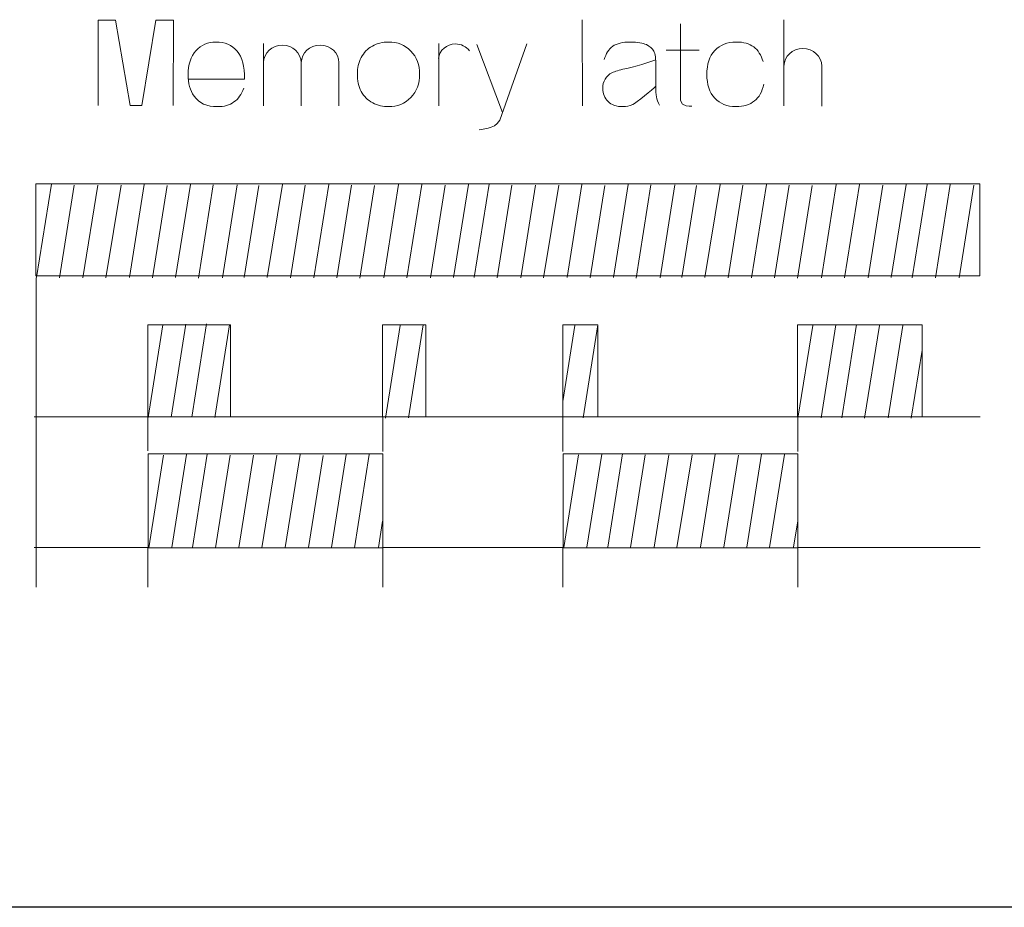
# Model space of a CAD drawing. Header units: millimetres. Extents: x 5 to 192, y 6 to 95.
# Tile 7 of 59: x 49 to 61, y 25 to 36. Entities that reach past the tile are written whole.
import ezdxf

# ---------------------------------------------------------------- set-up
doc = ezdxf.new("R2010")
doc.units = ezdxf.units.MM
doc.header["$MEASUREMENT"] = 0
doc.layers.add('Vrstva 1', color=7, linetype='Continuous')

msp = doc.modelspace()

# ---------------------------------------------------------------- linework, layer by layer
at = {"layer": 'Vrstva 1', "color": 250, "lineweight": 5}
for points, knots in [([(49.575, 34.747), (49.575, 34.747), (49.577, 35.784), (49.577, 35.784), (49.577, 35.784), (49.577, 35.784), (49.787, 35.784), (49.787, 35.784), (49.787, 35.784), (49.787, 35.784), (49.965, 34.747), (49.965, 34.747), (49.965, 34.747), (49.965, 34.747), (50.108, 34.747), (50.108, 34.747), (50.108, 34.747), (50.108, 34.747), (50.279, 35.784), (50.279, 35.784), (50.279, 35.784), (50.279, 35.784), (50.491, 35.784), (50.491, 35.784), (50.491, 35.784), (50.491, 35.784), (50.489, 34.747), (50.489, 34.747)], [0, 0, 0, 0, 0.142857, 0.142857, 0.142857, 0.142857, 0.285714, 0.285714, 0.285714, 0.285714, 0.428571, 0.428571, 0.428571, 0.428571, 0.571429, 0.571429, 0.571429, 0.571429, 0.714286, 0.714286, 0.714286, 0.714286, 0.857143, 0.857143, 0.857143, 0.857143, 1, 1, 1, 1]), ([(56.652, 35.739), (56.652, 35.739), (56.654, 34.805), (56.654, 34.805), (56.654, 34.805), (56.654, 34.805), (56.679, 34.761), (56.679, 34.761), (56.679, 34.761), (56.679, 34.761), (56.72, 34.741), (56.72, 34.741), (56.72, 34.741), (56.72, 34.741), (56.758, 34.736), (56.758, 34.736), (56.758, 34.736), (56.758, 34.736), (56.79, 34.736), (56.79, 34.736)], [0, 0, 0, 0, 0.2, 0.2, 0.2, 0.2, 0.4, 0.4, 0.4, 0.4, 0.6, 0.6, 0.6, 0.6, 0.8, 0.8, 0.8, 0.8, 1, 1, 1, 1]), ([(51.345, 34.954), (51.319, 34.881), (51.28, 34.826), (51.227, 34.788), (51.227, 34.788), (51.173, 34.75), (51.106, 34.731), (51.025, 34.731), (51.025, 34.731), (50.898, 34.731), (50.803, 34.774), (50.742, 34.859), (50.742, 34.859), (50.694, 34.928), (50.669, 35.014), (50.669, 35.118), (50.669, 35.118), (50.669, 35.243), (50.701, 35.341), (50.765, 35.411), (50.765, 35.411), (50.828, 35.482), (50.909, 35.517), (51.006, 35.517), (51.006, 35.517), (51.115, 35.517), (51.201, 35.48), (51.264, 35.406), (51.264, 35.406), (51.327, 35.332), (51.357, 35.219), (51.355, 35.067), (51.355, 35.067), (51.355, 35.067), (50.673, 35.067), (50.673, 35.067)], [0, 0, 0, 0, 0.111111, 0.111111, 0.111111, 0.111111, 0.222222, 0.222222, 0.222222, 0.222222, 0.333333, 0.333333, 0.333333, 0.333333, 0.444444, 0.444444, 0.444444, 0.444444, 0.555556, 0.555556, 0.555556, 0.555556, 0.666667, 0.666667, 0.666667, 0.666667, 0.777778, 0.777778, 0.777778, 0.777778, 0.888889, 0.888889, 0.888889, 0.888889, 1, 1, 1, 1]), ([(51.587, 35.267), (51.587, 35.384), (51.689, 35.479), (51.815, 35.479), (51.815, 35.479), (51.941, 35.479), (52.043, 35.384), (52.043, 35.267)], [0, 0, 0, 0, 0.5, 0.5, 0.5, 0.5, 1, 1, 1, 1]), ([(52.045, 35.267), (52.045, 35.384), (52.147, 35.479), (52.274, 35.479), (52.274, 35.479), (52.4, 35.479), (52.502, 35.384), (52.502, 35.267)], [0, 0, 0, 0, 0.5, 0.5, 0.5, 0.5, 1, 1, 1, 1]), ([(52.726, 35.135), (52.726, 35.201), (52.742, 35.265), (52.773, 35.327), (52.773, 35.327), (52.805, 35.388), (52.85, 35.436), (52.909, 35.468), (52.909, 35.468), (52.967, 35.501), (53.032, 35.517), (53.104, 35.517), (53.104, 35.517), (53.215, 35.517), (53.306, 35.48), (53.377, 35.406), (53.377, 35.406), (53.448, 35.332), (53.483, 35.239), (53.483, 35.126), (53.483, 35.126), (53.483, 35.012), (53.447, 34.918), (53.376, 34.843), (53.376, 34.843), (53.304, 34.768), (53.214, 34.731), (53.105, 34.731), (53.105, 34.731), (53.038, 34.731), (52.974, 34.747), (52.913, 34.778), (52.913, 34.778), (52.852, 34.809), (52.805, 34.855), (52.773, 34.915), (52.773, 34.915), (52.742, 34.975), (52.726, 35.048), (52.726, 35.135)], [0, 0, 0, 0, 0.1, 0.1, 0.1, 0.1, 0.2, 0.2, 0.2, 0.2, 0.3, 0.3, 0.3, 0.3, 0.4, 0.4, 0.4, 0.4, 0.5, 0.5, 0.5, 0.5, 0.6, 0.6, 0.6, 0.6, 0.7, 0.7, 0.7, 0.7, 0.8, 0.8, 0.8, 0.8, 0.9, 0.9, 0.9, 0.9, 1, 1, 1, 1]), ([(53.713, 35.316), (53.723, 35.417), (53.812, 35.494), (53.918, 35.494), (53.918, 35.494), (53.986, 35.494), (54.049, 35.463), (54.087, 35.411)], [0, 0, 0, 0, 0.5, 0.5, 0.5, 0.5, 1, 1, 1, 1]), ([(54.784, 35.493), (54.784, 35.493), (54.457, 34.568), (54.457, 34.568), (54.457, 34.568), (54.457, 34.568), (54.426, 34.527), (54.426, 34.527), (54.426, 34.527), (54.426, 34.527), (54.391, 34.5), (54.391, 34.5), (54.391, 34.5), (54.391, 34.5), (54.353, 34.483), (54.353, 34.483), (54.353, 34.483), (54.353, 34.483), (54.315, 34.468), (54.315, 34.468), (54.315, 34.468), (54.315, 34.468), (54.253, 34.456), (54.253, 34.456), (54.253, 34.456), (54.253, 34.456), (54.205, 34.451), (54.205, 34.451)], [0, 0, 0, 0, 0.142857, 0.142857, 0.142857, 0.142857, 0.285714, 0.285714, 0.285714, 0.285714, 0.428571, 0.428571, 0.428571, 0.428571, 0.571429, 0.571429, 0.571429, 0.571429, 0.714286, 0.714286, 0.714286, 0.714286, 0.857143, 0.857143, 0.857143, 0.857143, 1, 1, 1, 1]), ([(55.727, 35.303), (55.747, 35.376), (55.781, 35.43), (55.829, 35.465), (55.829, 35.465), (55.878, 35.499), (55.95, 35.517), (56.045, 35.517), (56.045, 35.517), (56.132, 35.517), (56.196, 35.506), (56.238, 35.485), (56.238, 35.485), (56.281, 35.464), (56.311, 35.438), (56.328, 35.405), (56.328, 35.405), (56.345, 35.373), (56.354, 35.314), (56.354, 35.227), (56.354, 35.227), (56.354, 35.227), (56.352, 34.995), (56.352, 34.995), (56.352, 34.995), (56.352, 34.929), (56.355, 34.88), (56.361, 34.849), (56.361, 34.849), (56.367, 34.818), (56.379, 34.784), (56.396, 34.748)], [0, 0, 0, 0, 0.125, 0.125, 0.125, 0.125, 0.25, 0.25, 0.25, 0.25, 0.375, 0.375, 0.375, 0.375, 0.5, 0.5, 0.5, 0.5, 0.625, 0.625, 0.625, 0.625, 0.75, 0.75, 0.75, 0.75, 0.875, 0.875, 0.875, 0.875, 1, 1, 1, 1]), ([(57.665, 35.003), (57.646, 34.913), (57.607, 34.845), (57.551, 34.8), (57.551, 34.8), (57.495, 34.754), (57.42, 34.731), (57.326, 34.731), (57.326, 34.731), (57.218, 34.731), (57.133, 34.766), (57.069, 34.835), (57.069, 34.835), (57.005, 34.904), (56.973, 35.001), (56.973, 35.123), (56.973, 35.123), (56.973, 35.247), (57.005, 35.344), (57.069, 35.413), (57.069, 35.413), (57.133, 35.482), (57.22, 35.517), (57.329, 35.517), (57.329, 35.517), (57.418, 35.517), (57.489, 35.497), (57.542, 35.458), (57.542, 35.458), (57.595, 35.418), (57.633, 35.358), (57.656, 35.278)], [0, 0, 0, 0, 0.125, 0.125, 0.125, 0.125, 0.25, 0.25, 0.25, 0.25, 0.375, 0.375, 0.375, 0.375, 0.5, 0.5, 0.5, 0.5, 0.625, 0.625, 0.625, 0.625, 0.75, 0.75, 0.75, 0.75, 0.875, 0.875, 0.875, 0.875, 1, 1, 1, 1]), ([(57.91, 35.225), (57.91, 35.342), (58.013, 35.437), (58.139, 35.437), (58.139, 35.437), (58.266, 35.437), (58.369, 35.342), (58.369, 35.225)], [0, 0, 0, 0, 0.5, 0.5, 0.5, 0.5, 1, 1, 1, 1]), ([(56.355, 34.979), (56.321, 34.946), (56.11, 34.772), (56.072, 34.756), (56.072, 34.756), (56.034, 34.739), (55.994, 34.731), (55.951, 34.731), (55.951, 34.731), (55.876, 34.731), (55.816, 34.752), (55.772, 34.794), (55.772, 34.794), (55.729, 34.836), (55.707, 34.889), (55.707, 34.953), (55.707, 34.953), (55.707, 34.996), (55.717, 35.034), (55.737, 35.067), (55.737, 35.067), (55.757, 35.1), (55.785, 35.126), (55.82, 35.143), (55.82, 35.143), (55.856, 35.161), (55.907, 35.177), (55.975, 35.19), (55.975, 35.19), (56.065, 35.207), (56.318, 35.284), (56.353, 35.299)], [0, 0, 0, 0, 0.125, 0.125, 0.125, 0.125, 0.25, 0.25, 0.25, 0.25, 0.375, 0.375, 0.375, 0.375, 0.5, 0.5, 0.5, 0.5, 0.625, 0.625, 0.625, 0.625, 0.75, 0.75, 0.75, 0.75, 0.875, 0.875, 0.875, 0.875, 1, 1, 1, 1]), ([(48.821, 32.674), (48.821, 32.674), (60.289, 32.674), (60.289, 32.674), (60.289, 32.674), (60.289, 32.674), (60.289, 33.793), (60.289, 33.793), (60.289, 33.793), (60.289, 33.793), (48.821, 33.793), (48.821, 33.793), (48.821, 33.793), (48.821, 33.793), (48.821, 32.674), (48.821, 32.674)], [0, 0, 0, 0, 0.25, 0.25, 0.25, 0.25, 0.5, 0.5, 0.5, 0.5, 0.75, 0.75, 0.75, 0.75, 1, 1, 1, 1]), ([(50.182, 30.961), (50.182, 30.961), (51.184, 30.961), (51.184, 30.961), (51.184, 30.961), (51.184, 30.961), (51.184, 32.08), (51.184, 32.08), (51.184, 32.08), (51.184, 32.08), (50.182, 32.08), (50.182, 32.08), (50.182, 32.08), (50.182, 32.08), (50.182, 30.961), (50.182, 30.961)], [0, 0, 0, 0, 0.25, 0.25, 0.25, 0.25, 0.5, 0.5, 0.5, 0.5, 0.75, 0.75, 0.75, 0.75, 1, 1, 1, 1]), ([(53.032, 30.961), (53.032, 30.961), (53.559, 30.961), (53.559, 30.961), (53.559, 30.961), (53.559, 30.961), (53.559, 32.08), (53.559, 32.08), (53.559, 32.08), (53.559, 32.08), (53.032, 32.08), (53.032, 32.08), (53.032, 32.08), (53.032, 32.08), (53.032, 30.961), (53.032, 30.961)], [0, 0, 0, 0, 0.25, 0.25, 0.25, 0.25, 0.5, 0.5, 0.5, 0.5, 0.75, 0.75, 0.75, 0.75, 1, 1, 1, 1]), ([(55.224, 30.961), (55.224, 30.961), (55.647, 30.961), (55.647, 30.961), (55.647, 30.961), (55.647, 30.961), (55.647, 32.08), (55.647, 32.08), (55.647, 32.08), (55.647, 32.08), (55.224, 32.08), (55.224, 32.08), (55.224, 32.08), (55.224, 32.08), (55.224, 30.961), (55.224, 30.961)], [0, 0, 0, 0, 0.25, 0.25, 0.25, 0.25, 0.5, 0.5, 0.5, 0.5, 0.75, 0.75, 0.75, 0.75, 1, 1, 1, 1]), ([(58.074, 30.961), (58.074, 30.961), (59.589, 30.961), (59.589, 30.961), (59.589, 30.961), (59.589, 30.961), (59.589, 32.08), (59.589, 32.08), (59.589, 32.08), (59.589, 32.08), (58.074, 32.08), (58.074, 32.08), (58.074, 32.08), (58.074, 32.08), (58.074, 30.961), (58.074, 30.961)], [0, 0, 0, 0, 0.25, 0.25, 0.25, 0.25, 0.5, 0.5, 0.5, 0.5, 0.75, 0.75, 0.75, 0.75, 1, 1, 1, 1]), ([(53.037, 29.368), (53.037, 29.368), (50.185, 29.368), (50.185, 29.368), (50.185, 29.368), (50.185, 29.368), (50.185, 30.51), (50.185, 30.51), (50.185, 30.51), (50.185, 30.51), (53.037, 30.51), (53.037, 30.51), (53.037, 30.51), (53.037, 30.51), (53.037, 29.368), (53.037, 29.368)], [0, 0, 0, 0, 0.25, 0.25, 0.25, 0.25, 0.5, 0.5, 0.5, 0.5, 0.75, 0.75, 0.75, 0.75, 1, 1, 1, 1]), ([(58.079, 29.368), (58.079, 29.368), (55.226, 29.368), (55.226, 29.368), (55.226, 29.368), (55.226, 29.368), (55.226, 30.51), (55.226, 30.51), (55.226, 30.51), (55.226, 30.51), (58.079, 30.51), (58.079, 30.51), (58.079, 30.51), (58.079, 30.51), (58.079, 29.368), (58.079, 29.368)], [0, 0, 0, 0, 0.25, 0.25, 0.25, 0.25, 0.5, 0.5, 0.5, 0.5, 0.75, 0.75, 0.75, 0.75, 1, 1, 1, 1])]:
    msp.add_open_spline(points, degree=3, knots=knots, dxfattribs=at)
for points in [[(55.458, 35.786), (55.458, 35.786), (55.461, 34.743), (55.461, 34.743)], [(57.909, 35.788), (57.909, 35.788), (57.909, 34.741), (57.909, 34.741)], [(51.585, 35.5), (51.585, 35.5), (51.585, 34.742), (51.585, 34.742)], [(53.715, 35.499), (53.715, 35.499), (53.715, 34.74), (53.715, 34.74)], [(54.179, 35.488), (54.179, 35.488), (54.491, 34.659), (54.491, 34.659)], [(56.478, 35.418), (56.478, 35.418), (56.878, 35.418), (56.878, 35.418)], [(52.044, 35.276), (52.044, 35.276), (52.044, 34.742), (52.044, 34.742)], [(52.502, 35.276), (52.502, 35.276), (52.502, 34.742), (52.502, 34.742)], [(58.369, 35.234), (58.369, 35.234), (58.369, 34.739), (58.369, 34.739)], [(49.009, 33.789), (49.009, 33.789), (48.829, 32.654), (48.829, 32.654)], [(49.286, 33.776), (49.286, 33.776), (49.107, 32.65), (49.107, 32.65)], [(49.571, 33.776), (49.571, 33.776), (49.392, 32.652), (49.392, 32.652)], [(49.855, 33.776), (49.855, 33.776), (49.671, 32.65), (49.671, 32.65)], [(50.136, 33.785), (50.136, 33.785), (49.956, 32.654), (49.956, 32.654)], [(50.417, 33.772), (50.417, 33.772), (50.239, 32.652), (50.239, 32.652)], [(50.698, 33.785), (50.698, 33.785), (50.518, 32.654), (50.518, 32.654)], [(50.976, 33.78), (50.976, 33.78), (50.796, 32.647), (50.796, 32.647)], [(51.267, 33.78), (51.267, 33.78), (51.088, 32.652), (51.088, 32.652)], [(51.529, 33.772), (51.529, 33.772), (51.352, 32.653), (51.352, 32.653)], [(51.815, 33.785), (51.815, 33.785), (51.631, 32.655), (51.631, 32.655)], [(52.093, 33.776), (52.093, 33.776), (51.915, 32.649), (51.915, 32.649)], [(52.378, 33.785), (52.378, 33.785), (52.198, 32.651), (52.198, 32.651)], [(52.655, 33.776), (52.655, 33.776), (52.477, 32.649), (52.477, 32.649)], [(52.933, 33.772), (52.933, 33.772), (52.755, 32.646), (52.755, 32.646)], [(53.227, 33.785), (53.227, 33.785), (53.047, 32.65), (53.047, 32.65)], [(53.508, 33.785), (53.508, 33.785), (53.328, 32.65), (53.328, 32.65)], [(53.795, 33.776), (53.795, 33.776), (53.616, 32.65), (53.616, 32.65)], [(54.075, 33.785), (54.075, 33.785), (53.895, 32.654), (53.895, 32.654)], [(54.327, 33.789), (54.327, 33.789), (54.147, 32.654), (54.147, 32.654)], [(54.604, 33.776), (54.604, 33.776), (54.425, 32.65), (54.425, 32.65)], [(54.889, 33.776), (54.889, 33.776), (54.711, 32.652), (54.711, 32.652)], [(55.173, 33.776), (55.173, 33.776), (54.989, 32.65), (54.989, 32.65)], [(55.454, 33.785), (55.454, 33.785), (55.275, 32.654), (55.275, 32.654)], [(55.735, 33.772), (55.735, 33.772), (55.557, 32.652), (55.557, 32.652)], [(56.016, 33.785), (56.016, 33.785), (55.837, 32.654), (55.837, 32.654)], [(56.294, 33.78), (56.294, 33.78), (56.114, 32.647), (56.114, 32.647)], [(56.585, 33.78), (56.585, 33.78), (56.406, 32.652), (56.406, 32.652)], [(56.848, 33.772), (56.848, 33.772), (56.67, 32.653), (56.67, 32.653)], [(57.134, 33.785), (57.134, 33.785), (56.949, 32.655), (56.949, 32.655)], [(57.412, 33.776), (57.412, 33.776), (57.233, 32.649), (57.233, 32.649)], [(57.696, 33.785), (57.696, 33.785), (57.517, 32.651), (57.517, 32.651)], [(57.974, 33.776), (57.974, 33.776), (57.795, 32.649), (57.795, 32.649)], [(58.252, 33.772), (58.252, 33.772), (58.074, 32.646), (58.074, 32.646)], [(58.545, 33.785), (58.545, 33.785), (58.365, 32.65), (58.365, 32.65)], [(58.826, 33.785), (58.826, 33.785), (58.646, 32.65), (58.646, 32.65)], [(59.113, 33.776), (59.113, 33.776), (58.934, 32.65), (58.934, 32.65)], [(59.393, 33.785), (59.393, 33.785), (59.214, 32.654), (59.214, 32.654)], [(59.648, 33.785), (59.648, 33.785), (59.469, 32.65), (59.469, 32.65)], [(59.929, 33.785), (59.929, 33.785), (59.75, 32.65), (59.75, 32.65)], [(60.216, 33.776), (60.216, 33.776), (60.037, 32.65), (60.037, 32.65)], [(48.825, 32.65), (48.825, 32.65), (48.825, 28.89), (48.825, 28.89)], [(50.363, 32.079), (50.363, 32.079), (50.184, 30.953), (50.184, 30.953)], [(50.643, 32.088), (50.643, 32.088), (50.463, 30.957), (50.463, 30.957)], [(50.895, 32.092), (50.895, 32.092), (50.715, 30.957), (50.715, 30.957)], [(51.172, 32.079), (51.172, 32.079), (50.993, 30.952), (50.993, 30.952)], [(53.246, 32.072), (53.246, 32.072), (53.067, 30.946), (53.067, 30.946)], [(53.526, 32.08), (53.526, 32.08), (53.347, 30.949), (53.347, 30.949)], [(55.368, 32.072), (55.368, 32.072), (55.222, 31.148), (55.222, 31.148)], [(55.649, 32.08), (55.649, 32.08), (55.469, 30.949), (55.469, 30.949)], [(58.259, 32.072), (58.259, 32.072), (58.08, 30.946), (58.08, 30.946)], [(58.539, 32.08), (58.539, 32.08), (58.36, 30.949), (58.36, 30.949)], [(58.792, 32.084), (58.792, 32.084), (58.612, 30.949), (58.612, 30.949)], [(59.069, 32.072), (59.069, 32.072), (58.89, 30.945), (58.89, 30.945)], [(59.354, 32.072), (59.354, 32.072), (59.175, 30.947), (59.175, 30.947)], [(59.589, 31.772), (59.589, 31.772), (59.454, 30.946), (59.454, 30.946)], [(48.801, 30.961), (48.801, 30.961), (50.185, 30.961), (50.185, 30.961)], [(50.182, 30.963), (50.182, 30.963), (50.182, 30.548), (50.182, 30.548)], [(51.184, 30.961), (51.184, 30.961), (53.037, 30.961), (53.037, 30.961)], [(53.037, 30.963), (53.037, 30.963), (53.037, 30.54), (53.037, 30.54)], [(53.56, 30.961), (53.56, 30.961), (55.226, 30.961), (55.226, 30.961)], [(55.224, 30.963), (55.224, 30.963), (55.224, 30.54), (55.224, 30.54)], [(55.651, 30.961), (55.651, 30.961), (58.074, 30.961), (58.074, 30.961)], [(58.079, 30.963), (58.079, 30.963), (58.079, 30.54), (58.079, 30.54)], [(59.59, 30.961), (59.59, 30.961), (60.293, 30.961), (60.293, 30.961)], [(50.903, 30.509), (50.903, 30.509), (50.723, 29.374), (50.723, 29.374)], [(55.695, 30.509), (55.695, 30.509), (55.516, 29.378), (55.516, 29.378)], [(55.948, 30.513), (55.948, 30.513), (55.768, 29.378), (55.768, 29.378)], [(57.075, 30.509), (57.075, 30.509), (56.895, 29.378), (56.895, 29.378)], [(57.637, 30.509), (57.637, 30.509), (57.457, 29.378), (57.457, 29.378)], [(50.37, 30.496), (50.37, 30.496), (50.191, 29.37), (50.191, 29.37)], [(50.65, 30.505), (50.65, 30.505), (50.471, 29.374), (50.471, 29.374)], [(51.18, 30.496), (51.18, 30.496), (51.001, 29.37), (51.001, 29.37)], [(51.465, 30.496), (51.465, 30.496), (51.286, 29.372), (51.286, 29.372)], [(51.749, 30.496), (51.749, 30.496), (51.565, 29.37), (51.565, 29.37)], [(52.03, 30.505), (52.03, 30.505), (51.85, 29.374), (51.85, 29.374)], [(52.311, 30.492), (52.311, 30.492), (52.133, 29.372), (52.133, 29.372)], [(52.592, 30.505), (52.592, 30.505), (52.412, 29.374), (52.412, 29.374)], [(52.87, 30.501), (52.87, 30.501), (52.69, 29.367), (52.69, 29.367)], [(55.415, 30.5), (55.415, 30.5), (55.236, 29.374), (55.236, 29.374)], [(56.225, 30.5), (56.225, 30.5), (56.046, 29.374), (56.046, 29.374)], [(56.51, 30.5), (56.51, 30.5), (56.332, 29.376), (56.332, 29.376)], [(56.794, 30.5), (56.794, 30.5), (56.61, 29.374), (56.61, 29.374)], [(57.356, 30.496), (57.356, 30.496), (57.178, 29.376), (57.178, 29.376)], [(57.915, 30.504), (57.915, 30.504), (57.735, 29.371), (57.735, 29.371)], [(53.033, 29.693), (53.033, 29.693), (52.982, 29.372), (52.982, 29.372)], [(58.078, 29.697), (58.078, 29.697), (58.027, 29.376), (58.027, 29.376)], [(48.801, 29.371), (48.801, 29.371), (50.185, 29.371), (50.185, 29.371)], [(50.182, 29.364), (50.182, 29.364), (50.182, 28.89), (50.182, 28.89)], [(53.037, 29.371), (53.037, 29.371), (55.219, 29.371), (55.219, 29.371)], [(53.037, 29.368), (53.037, 29.368), (53.037, 28.89), (53.037, 28.89)], [(55.224, 29.372), (55.224, 29.372), (55.224, 28.89), (55.224, 28.89)], [(58.078, 29.371), (58.078, 29.371), (60.293, 29.371), (60.293, 29.371)], [(58.079, 29.364), (58.079, 29.364), (58.079, 28.89), (58.079, 28.89)]]:
    msp.add_open_spline(points, degree=3, dxfattribs=at)
at = {"layer": 'Vrstva 1', "lineweight": 25}
msp.add_open_spline([(67.326, 24.999), (67.326, 24.999), (32.155, 24.999), (32.155, 24.999)], degree=3, dxfattribs=at)

doc.saveas('drawing.dxf')
